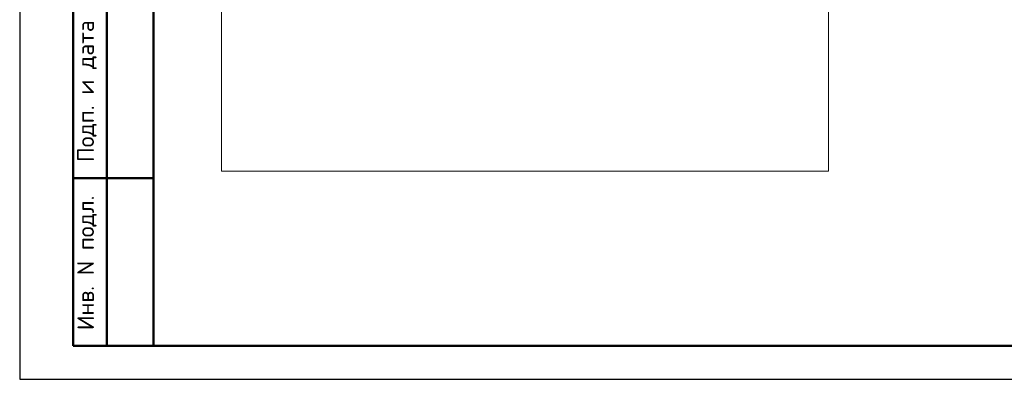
# Model space of a CAD drawing. Header units: millimetres. Extents: x 0 to 42000, y 0 to 29700.
# Tile 1 of 18: x 0 to 14701, y 0 to 5368. Entities that reach past the tile are written whole.
import ezdxf

# ---------------------------------------------------------------- set-up
doc = ezdxf.new("R2010")
doc.units = ezdxf.units.MM
doc.layers.add('Standard', color=7, linetype='Continuous', lineweight=25)
doc.styles.add('ISOCPEUR', font='txt')

msp = doc.modelspace()

# ---------------------------------------------------------------- linework, layer by layer
at = {"layer": 'Standard', "color": 7, "linetype": 'Continuous', "lineweight": 25, "transparency": 33554687}
msp.add_line((2000, 29200), (2000, 1058), dxfattribs=at)
at = {"layer": 'Standard', "color": 7, "linetype": 'Continuous', "lineweight": 50, "transparency": 33554687}
for p, q in [((800, 500), (800, 9000)), ((800, 500), (800, 9000)), ((1300, 500), (1300, 9000)), ((800, 3000), (2000, 3000)), ((2000, 500), (800, 500))]:
    msp.add_line(p, q, dxfattribs=at)
at = {"layer": 'Standard', "color": 7, "linetype": 'Continuous', "lineweight": 25, "transparency": 33554687}
msp.add_lwpolyline([(0, 0), (42000, 0), (42000, 29700), (0, 29700), (0, 0)], close=True, dxfattribs=at)
at = {"layer": 'Standard', "color": 7, "linetype": 'Continuous', "lineweight": 50, "transparency": 33554687}
msp.add_lwpolyline([(2000, 29200), (41500, 29200), (41500, 500), (2000, 500), (2000, 29200)], close=True, dxfattribs=at)
at = {"layer": 'Standard', "color": 7, "linetype": 'Continuous', "lineweight": 13, "transparency": 33554687}
msp.add_lwpolyline([(2000, 15419), (2000, 500), (21372, 500), (21372, 15419), (2000, 15419)], dxfattribs=at)
at = {"layer": 'Standard', "color": 254, "linetype": 'Continuous', "lineweight": 13, "true_color": 0xc4c4ff, "transparency": 33554687}
msp.add_lwpolyline([(3011, 3105), (12076, 3105), (12076, 13298), (3011, 13298), (3011, 3105)], dxfattribs=at)

# ---------------------------------------------------------------- texts
at = {"layer": 'Standard', "color": 7, "linetype": 'Continuous', "lineweight": 50, "transparency": 33554687, "char_height": 250, "attachment_point": 7, "rotation": 90, "style": 'ISOCPEUR'}
for s, insert, width in [('\\A1;{\\fISOCPEUR|i0|b0;\\H250.000000;\\W1.000000;\\C7;Подп. и дата}\\P', (1149, 3242), 2197.06), ('\\A1;{\\fISOCPEUR|i0|b0;\\H250.000000;\\W1.000000;\\C7;Инв. N подл.}\\P', (1149, 734), 2021.79)]:
    msp.add_mtext(s, dxfattribs=dict(at, insert=insert, width=width))

doc.saveas('drawing.dxf')
